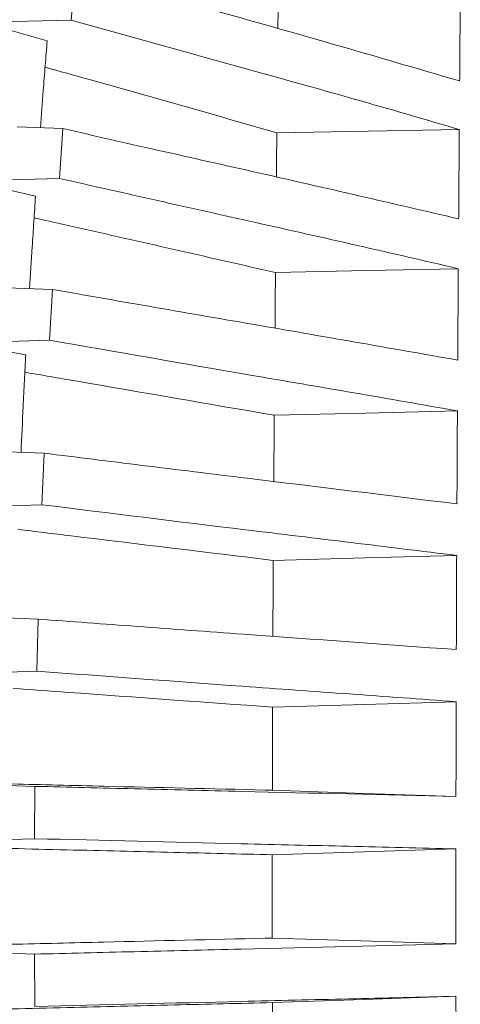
# Model space of a CAD drawing. Header units: millimetres. Extents: x 0 to 1118, y 0 to 864.
# Tile 146 of 256: x 314 to 320, y 419 to 433. Entities that reach past the tile are written whole.
import ezdxf

# ---------------------------------------------------------------- set-up
doc = ezdxf.new("R2010")
doc.units = ezdxf.units.MM
doc.styles.add('SLDTEXTSTYLE0', font='TXT', dxfattribs={"width": 0.605})
doc.dimstyles.new('SLDDIMSTYLE2', dxfattribs={"dimtxt": 3.175, "dimasz": 3.302, "dimexe": 0, "dimexo": 0.0625, "dimgap": 0.79375, "dimtad": 0, "dimtih": 1, "dimtoh": 1, "dimdec": 1, "dimlfac": 4, "dimrnd": 1e-09, "dimzin": 12, "dimdsep": 46, "dimtxsty": 'SLDTEXTSTYLE0', "dimsah": 1, "dimcen": 0.09, "dimadec": 0, "dimazin": 3, "dimtfac": 1, "dimtmove": 0, "dimatfit": 0, "dimfxl": 1, "dimfrac": 2, "dimtolj": 1, "dimtzin": 12, "dimarcsym": 0})

# ---------------------------------------------------------------- blocks, each defined once
blk = doc.blocks.new('_D_15')
at = {"color": 7, "linetype": 'Continuous', "lineweight": 0}
for p, q in [((290.725, 392.433), (290.725, 468.271)), ((294.996, 403.258), (294.996, 468.271)), ((290.725, 466.671), (284.375, 466.671)), ((294.996, 466.671), (307.283, 466.671))]:
    blk.add_line(p, q, dxfattribs=at)
for points in [[(290.725, 466.671), (287.423, 467.179), (287.423, 466.163)], [(294.996, 466.671), (298.298, 466.163), (298.298, 467.179)]]:
    blk.add_solid(points, dxfattribs=at)
at = {"color": 7, "linetype": 'Continuous', "lineweight": 0, "insert": (307.283, 468.327), "char_height": 3.175, "attachment_point": 1, "style": 'SLDTEXTSTYLE0'}
blk.add_mtext('17.1', dxfattribs=at)

msp = doc.modelspace()

# ---------------------------------------------------------------- linework, layer by layer
at = {"color": 7, "linetype": 'Continuous', "lineweight": 15}
for p, q in [((314.7262, 432.9587), (314.7838, 433.6542)), ((314.7262, 432.9587), (313.4429, 432.9263)), ((313.4429, 432.9263), (314.3823, 432.6617)), ((313.9519, 431.4294), (314.6073, 431.4047)), ((314.5573, 430.6913), (314.6073, 431.4047)), ((314.5573, 430.6913), (313.2636, 430.6561)), ((313.2636, 430.6561), (314.2154, 430.4378)), ((313.7981, 429.1262), (314.4569, 429.1017)), ((314.4161, 428.374), (314.4569, 429.1017)), ((314.4161, 428.374), (313.1149, 428.3362)), ((313.1149, 428.3362), (314.0761, 428.1651)), ((313.6582, 426.7813), (314.3374, 426.7564)), ((314.3071, 426.0178), (314.3374, 426.7564)), ((314.3071, 426.0178), (313.0008, 425.9777)), ((313.5636, 424.4048), (314.2527, 424.3802)), ((314.234, 423.6343), (314.2527, 424.3802)), ((314.234, 423.6343), (312.925, 423.5922)), ((313.4271, 422.0117), (314.2066, 421.9847)), ((314.2004, 421.2351), (314.2066, 421.9847)), ((314.2004, 421.2351), (312.8906, 421.1912)), ((312.8906, 419.6254), (314.2005, 419.5815)), ((314.2067, 418.8319), (314.2005, 419.5815))]:
    msp.add_line(p, q, dxfattribs=at)
at = {"color": 7, "linetype": 'Continuous', "lineweight": 15, "flags": 128}
for points in [[(317.6741, 431.3443), (318.9819, 431.3679), (320.2896, 431.3916)], [(317.6546, 429.3434), (318.965, 429.3711), (320.2754, 429.3987)], [(317.6373, 427.299), (318.95, 427.3305), (320.2627, 427.362)], [(317.623, 425.221), (318.9375, 425.2563), (320.2521, 425.2915)], [(317.6129, 423.1196), (318.9288, 423.1583), (320.2446, 423.1971)], [(317.6097, 421.9293), (318.9258, 421.884), (320.2419, 421.8387)], [(317.6085, 421.0049), (318.9249, 421.047), (320.2412, 421.0892)], [(317.6085, 419.8117), (318.8759, 419.7711), (320.2412, 419.7275)], [(317.6097, 418.8873), (318.9258, 418.9326), (320.2419, 418.9779)]]:
    msp.add_lwpolyline(points, dxfattribs=at)
at = {"color": 7, "linetype": 'Continuous', "lineweight": 15}
for points, knots in [([(314.7838, 433.6542), (315.2235, 433.5308), (316.1324, 433.2758), (317.9865, 432.7619), (319.3718, 432.3568), (320.2948, 432.087)], [0, 0, 0, 0, 0.2381497, 0.4923638, 1, 1, 1, 1]), ([(317.6943, 433.2918), (317.6938, 433.241), (317.6922, 433.0908), (317.6906, 432.9398), (317.6896, 432.8398)], [0, 0, 0, 0, 0.3380698, 1, 1, 1, 1]), ([(320.2948, 432.087), (320.2956, 432.1919), (320.2972, 432.4018), (320.3004, 432.8175), (320.3027, 433.1259), (320.3043, 433.331)], [0, 0, 0, 0, 0.2509371, 0.501874, 1, 1, 1, 1]), ([(320.2896, 431.3916), (319.825, 431.5277), (318.8957, 431.8), (317.032, 432.3178), (315.6423, 432.7041), (314.7262, 432.9587)], [0, 0, 0, 0, 0.2542078, 0.5083937, 1, 1, 1, 1]), ([(314.3823, 432.6617), (314.3728, 432.5433), (314.3536, 432.3065), (314.321, 431.8922), (314.2988, 431.5945), (314.2856, 431.4168)], [0, 0, 0, 0, 0.2872268, 0.5744534, 1, 1, 1, 1]), ([(314.352, 432.2844), (314.5588, 432.2273), (315.6756, 431.9186), (316.7768, 431.6021), (317.6741, 431.3443)], [0, 0, 0, 0, 0.1851576, 1, 1, 1, 1]), ([(314.6073, 431.4047), (315.0579, 431.3022), (315.9894, 431.0903), (317.8938, 430.6651), (319.3259, 430.3332), (320.2803, 430.112)], [0, 0, 0, 0, 0.2381336, 0.4922814, 1, 1, 1, 1]), ([(320.2803, 430.112), (320.2811, 430.2198), (320.2826, 430.4353), (320.2857, 430.8628), (320.2881, 431.1804), (320.2896, 431.3916)], [0, 0, 0, 0, 0.250937, 0.5018738, 1, 1, 1, 1]), ([(317.6741, 431.3443), (317.6738, 431.3186), (317.672, 431.1334), (317.6698, 430.9231), (317.668, 430.7372), (317.6678, 430.7125)], [0, 0, 0, 0, 0.1222241, 0.8831511, 1, 1, 1, 1]), ([(320.2754, 429.3987), (319.7955, 429.5101), (318.8356, 429.7328), (316.919, 430.1592), (315.4957, 430.4799), (314.5573, 430.6913)], [0, 0, 0, 0, 0.2541266, 0.5082361, 1, 1, 1, 1]), ([(314.2154, 430.4378), (314.2072, 430.3168), (314.1908, 430.0747), (314.1621, 429.634), (314.1426, 429.3128), (314.1306, 429.1139)], [0, 0, 0, 0, 0.2757485, 0.5514959, 1, 1, 1, 1]), ([(314.1944, 430.1257), (314.4207, 430.0752), (315.5795, 429.8167), (316.7294, 429.5545), (317.6546, 429.3434)], [0, 0, 0, 0, 0.1953259, 1, 1, 1, 1]), ([(317.6546, 429.3434), (317.6541, 429.2898), (317.6526, 429.1273), (317.6502, 428.862), (317.6484, 428.6496), (317.6475, 428.5469)], [0, 0, 0, 0, 0.2025367, 0.6142091, 1, 1, 1, 1]), ([(320.267, 428.0897), (320.2676, 428.1998), (320.269, 428.42), (320.2718, 428.8571), (320.2739, 429.1824), (320.2754, 429.3987)], [0, 0, 0, 0, 0.2509363, 0.5018725, 1, 1, 1, 1]), ([(314.4569, 429.1017), (314.9167, 429.0209), (315.8671, 428.8539), (317.8137, 428.52), (319.2858, 428.2618), (320.267, 428.0897)], [0, 0, 0, 0, 0.2381304, 0.4921912, 1, 1, 1, 1]), ([(320.2627, 427.362), (319.7699, 427.4485), (318.7844, 427.6215), (316.824, 427.9549), (315.373, 428.2074), (314.4161, 428.374)], [0, 0, 0, 0, 0.2540588, 0.5081063, 1, 1, 1, 1]), ([(314.0761, 428.1651), (314.0696, 428.042), (314.0564, 427.7958), (314.0329, 427.3308), (314.0172, 426.9876), (314.0072, 426.7685)], [0, 0, 0, 0, 0.2655363, 0.5310714, 1, 1, 1, 1]), ([(314.0629, 427.9154), (314.3053, 427.8738), (315.4985, 427.6689), (316.6888, 427.4631), (317.6373, 427.299)], [0, 0, 0, 0, 0.2031324, 1, 1, 1, 1]), ([(317.6373, 427.299), (317.6368, 427.2444), (317.6356, 427.0789), (317.6335, 426.8017), (317.6316, 426.5402), (317.6306, 426.3898), (317.6303, 426.3511)], [0, 0, 0, 0, 0.173338, 0.5256809, 0.8780235, 1, 1, 1, 1]), ([(320.2556, 426.0301), (320.2562, 426.1419), (320.2573, 426.3656), (320.2596, 426.8102), (320.2615, 427.1416), (320.2627, 427.362)], [0, 0, 0, 0, 0.2509359, 0.5018715, 1, 1, 1, 1]), ([(314.3374, 426.7564), (314.8045, 426.6981), (315.7698, 426.5775), (317.7495, 426.3371), (319.2533, 426.1529), (320.2556, 426.0301)], [0, 0, 0, 0, 0.2381826, 0.4922159, 1, 1, 1, 1]), ([(320.2521, 425.2915), (319.7494, 425.3531), (318.7439, 425.4764), (316.7501, 425.7155), (315.278, 425.8977), (314.3071, 426.0178)], [0, 0, 0, 0, 0.25401428, 0.50802165, 1, 1, 1, 1]), ([(313.9617, 425.6654), (314.2162, 425.6344), (315.4354, 425.486), (316.6566, 425.3381), (317.623, 425.221)], [0, 0, 0, 0, 0.2087122, 1, 1, 1, 1]), ([(317.623, 425.221), (317.6226, 425.1657), (317.6216, 424.9979), (317.6201, 424.7171), (317.6184, 424.4098), (317.6175, 424.2151), (317.6171, 424.1333)], [0, 0, 0, 0, 0.1530052, 0.4640362, 0.7750672, 1, 1, 1, 1]), ([(320.2469, 423.943), (320.2472, 424.0561), (320.248, 424.2822), (320.2497, 424.7321), (320.2512, 425.0681), (320.2521, 425.2915)], [0, 0, 0, 0, 0.250935, 0.5018702, 1, 1, 1, 1]), ([(314.2527, 424.3802), (314.7252, 424.3449), (315.7014, 424.272), (317.7041, 424.127), (319.23, 424.0166), (320.2469, 423.943)], [0, 0, 0, 0, 0.2383404, 0.4924489, 1, 1, 1, 1]), ([(320.2446, 423.1971), (319.7352, 423.234), (318.7164, 423.3079), (316.7004, 423.4518), (315.2143, 423.5618), (314.234, 423.6343)], [0, 0, 0, 0, 0.2539812, 0.5079579, 1, 1, 1, 1]), ([(313.8947, 423.3878), (314.157, 423.3687), (315.3932, 423.2788), (316.6348, 423.1898), (317.6129, 423.1196)], [0, 0, 0, 0, 0.2121645, 1, 1, 1, 1]), ([(317.6129, 423.1196), (317.6128, 423.092), (317.6121, 422.894), (317.6112, 422.5823), (317.6103, 422.213), (317.6099, 422.0143), (317.6097, 421.9293)], [0, 0, 0, 0, 0.0695633, 0.4996954, 0.786072, 1, 1, 1, 1]), ([(320.2419, 421.8387), (320.2421, 421.9525), (320.2424, 422.18), (320.2432, 422.633), (320.2441, 422.9718), (320.2446, 423.1971)], [0, 0, 0, 0, 0.2509341, 0.5018682, 1, 1, 1, 1]), ([(317.6097, 421.9293), (317.5758, 421.9301), (316.7751, 421.9495), (315.5239, 421.9791), (314.3141, 422.0082), (313.8721, 422.0189)], [0, 0, 0, 0, 0.0272991, 0.6445586, 1, 1, 1, 1]), ([(314.2066, 421.9847), (314.6818, 421.9729), (315.6636, 421.9485), (317.6788, 421.9), (319.2169, 421.8632), (320.2419, 421.8387)], [0, 0, 0, 0, 0.2383495, 0.4924354, 1, 1, 1, 1]), ([(320.2412, 421.0892), (319.7287, 421.1015), (318.7037, 421.1261), (316.6775, 421.1741), (315.1849, 421.2109), (314.2004, 421.2351)], [0, 0, 0, 0, 0.2539779, 0.5079536, 1, 1, 1, 1]), ([(313.8645, 421.0946), (314.1301, 421.0881), (314.9067, 421.0693), (316.1591, 421.0397), (317.1402, 421.0161), (317.6085, 421.0049)], [0, 0, 0, 0, 0.2136153, 0.6245805, 1, 1, 1, 1]), ([(320.2412, 419.7275), (320.2412, 419.8413), (320.2411, 420.0691), (320.241, 420.5231), (320.2411, 420.8631), (320.2412, 421.0892)], [0, 0, 0, 0, 0.2509333, 0.5018666, 1, 1, 1, 1]), ([(317.6085, 421.0049), (317.6085, 420.9489), (317.6083, 420.779), (317.6082, 420.4951), (317.6083, 420.1534), (317.6084, 419.9256), (317.6085, 419.8117)], [0, 0, 0, 0, 0.1408733, 0.4272489, 0.7136244, 1, 1, 1, 1]), ([(317.6085, 419.8117), (317.5745, 419.8109), (316.7728, 419.7916), (315.5194, 419.762), (314.3078, 419.7328), (313.8646, 419.7221)], [0, 0, 0, 0, 0.0272691, 0.6441604, 1, 1, 1, 1]), ([(314.2005, 419.5815), (314.676, 419.5933), (315.6585, 419.6177), (317.6753, 419.6662), (319.2151, 419.703), (320.2412, 419.7275)], [0, 0, 0, 0, 0.2383416, 0.4924363, 1, 1, 1, 1]), ([(320.2419, 418.9779), (319.73, 418.9656), (318.7063, 418.941), (316.6819, 418.893), (315.1904, 418.8562), (314.2067, 418.8319)], [0, 0, 0, 0, 0.2539833, 0.5079619, 1, 1, 1, 1]), ([(320.2446, 417.6195), (320.2443, 417.733), (320.2438, 417.9599), (320.2428, 418.4126), (320.2423, 418.7521), (320.2419, 418.9779)], [0, 0, 0, 0, 0.2509341, 0.5018682, 1, 1, 1, 1]), ([(313.8721, 418.7977), (314.1366, 418.8041), (314.9117, 418.8229), (316.1621, 418.8526), (317.1419, 418.8761), (317.6097, 418.8873)], [0, 0, 0, 0, 0.2130828, 0.624304, 1, 1, 1, 1]), ([(317.6097, 418.8873), (317.6098, 418.8314), (317.6102, 418.6617), (317.6108, 418.3783), (317.6118, 418.0375), (317.6125, 417.8105), (317.6129, 417.697)], [0, 0, 0, 0, 0.1408726, 0.4272485, 0.7136243, 1, 1, 1, 1])]:
    msp.add_open_spline(points, degree=3, knots=knots, dxfattribs=at)

# ---------------------------------------------------------------- dimensions: what is measured, and where the dimension line sits
at = {"color": 7, "linetype": 'Continuous', "lineweight": 0}
dim = msp.add_linear_dim(base=(290.7249, 466.6708), p1=(294.9963, 401.6583), p2=(290.7249, 390.8333), dimstyle='SLDDIMSTYLE2', dxfattribs=at)
dim.commit()
dim.dimension.update_dxf_attribs({"geometry": '_D_15', "text_midpoint": (311.5278, 466.6708), "dimtype": 160})

doc.saveas('drawing.dxf')
